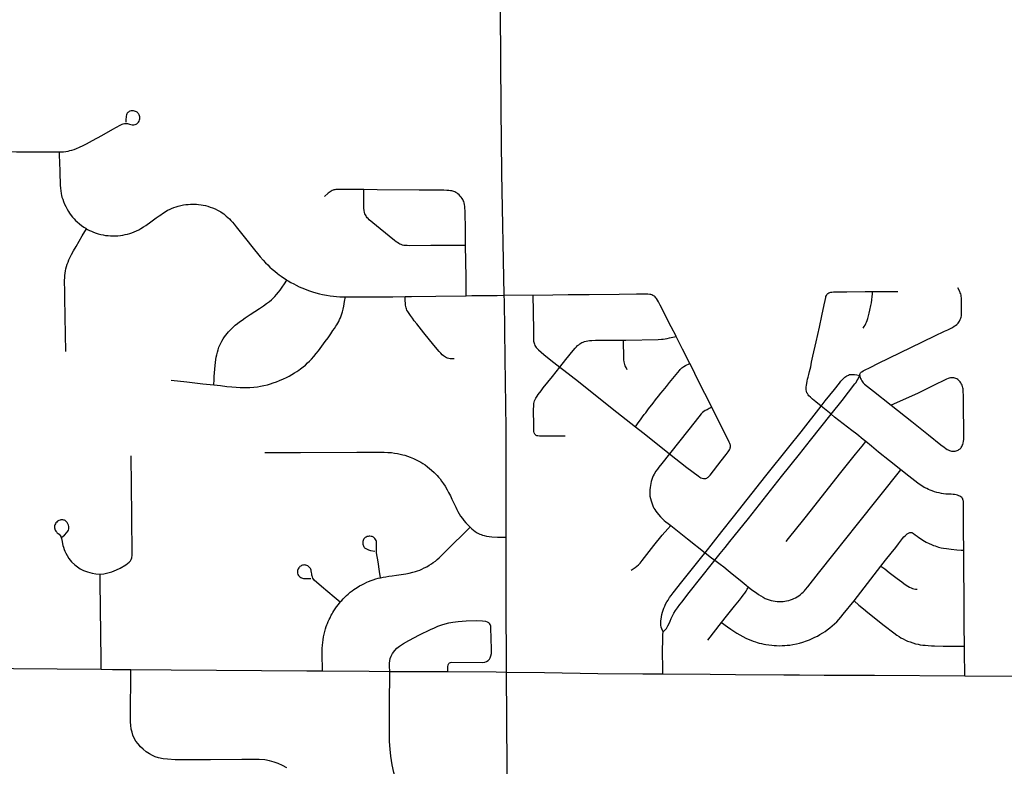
# Model space of a CAD drawing. Header units: feet. Extents: x 2113747 to 2516209, y 960708 to 1356798.
# Tile 56 of 92: x 2283483 to 2288756, y 1189569 to 1193568. Entities that reach past the tile are written whole.
import ezdxf

# ---------------------------------------------------------------- set-up
doc = ezdxf.new("R2010")
doc.units = ezdxf.units.FT
doc.header["$LTSCALE"] = 20
doc.header["$MEASUREMENT"] = 0
doc.layers.add('GM_X_City_Street', color=251, linetype='Continuous')
doc.layers.add('GM_X_State_Route', color=1, linetype='Continuous')

msp = doc.modelspace()

# ---------------------------------------------------------------- linework, layer by layer
at = {"layer": 'GM_X_City_Street', "flags": 128}
for points in [[(2283694.3, 1192860.3), (2283705.9, 1192860.2), (2283716.8, 1192860.6), (2283730.6, 1192862.4), (2283742, 1192864.5), (2283751.4, 1192866.9), (2283761.5, 1192869.3), (2283774.5, 1192873.2), (2283787.1, 1192878), (2283803.6, 1192885), (2283822.7, 1192894), (2283840.5, 1192903.2), (2283872.7, 1192920.7), (2283922.2, 1192947.8), (2283981.4, 1192981.7), (2284021.3, 1193003.4), (2284031.2, 1193008.6), (2284037.7, 1193010.8), (2284044.3, 1193012), (2284049, 1193012.5), (2284054.7, 1193012), (2284059.4, 1193011.6), (2284065.5, 1193009.9), (2284071.2, 1193008.1), (2284078.6, 1193006.1), (2284085.9, 1193004.7), (2284093.4, 1193004.5), (2284100.9, 1193005.8), (2284106.4, 1193007.7), (2284110.3, 1193009.9), (2284114.2, 1193013.2), (2284119.3, 1193018.8), (2284122.4, 1193024.2), (2284125, 1193031.6), (2284126.3, 1193037.6), (2284126.3, 1193042.9), (2284126.1, 1193047.4), (2284124.6, 1193052.4), (2284122.6, 1193057.9), (2284120.3, 1193062.4), (2284117.7, 1193065.9), (2284115.1, 1193068.9), (2284111.1, 1193072.4), (2284107.6, 1193074.4), (2284102.5, 1193076.7), (2284097.4, 1193078.6), (2284092.1, 1193079.3), (2284086, 1193079.8), (2284079.5, 1193079.3), (2284072.9, 1193077.6), (2284068.6, 1193075.4), (2284064.7, 1193072.8), (2284061.6, 1193070.3), (2284059, 1193066.8), (2284056.8, 1193063.3), (2284055.1, 1193059), (2284053.4, 1193052), (2284052.1, 1193044.6), (2284051.6, 1193037.2), (2284050.8, 1193019.9)], [(2283240, 1192854.4), (2283244.3, 1192857.8), (2283249, 1192860.4), (2283254.7, 1192861.7), (2283259.5, 1192862.1), (2283268.6, 1192862.1), (2283281.7, 1192862), (2283465.1, 1192860.6), (2283615.7, 1192860), (2283654.2, 1192860.2), (2283694.3, 1192860.3)], [(2283694.3, 1192860.3), (2283694.7, 1192843.6), (2283696.9, 1192758.1), (2283697.7, 1192729.4), (2283699.4, 1192702.2), (2283700.3, 1192681.2), (2283701.6, 1192665.1), (2283702.9, 1192650.8), (2283704.7, 1192637.3), (2283706.8, 1192626.1), (2283709.3, 1192616.5), (2283712.9, 1192606.1), (2283717.1, 1192594.4), (2283723.3, 1192580), (2283729.4, 1192567.1), (2283737.2, 1192552.6), (2283744.1, 1192541), (2283750.2, 1192530.9), (2283759, 1192518.9), (2283766.3, 1192509.7), (2283774, 1192500.8), (2283782.3, 1192492.3), (2283790.8, 1192484.5), (2283803.6, 1192473.6), (2283814.1, 1192465.6), (2283826.6, 1192456.6), (2283836.2, 1192450.6), (2283840, 1192448.4)], [(2285326.6, 1192657.5), (2285219.1, 1192658.4), (2285201.7, 1192658.4), (2285190.4, 1192658.4), (2285182.6, 1192658.4), (2285175.5, 1192657.8), (2285170.4, 1192657.1), (2285165.9, 1192656), (2285161.3, 1192654.9), (2285156.7, 1192652.7), (2285151.3, 1192649.7), (2285145.2, 1192645.8), (2285134.8, 1192638), (2285114.8, 1192620.6)], [(2285871, 1192359.1), (2285800.3, 1192359.3), (2285684, 1192357.9), (2285570.9, 1192357), (2285558.5, 1192357.6), (2285548.5, 1192358.1), (2285540.7, 1192359.3), (2285533.2, 1192361), (2285525.9, 1192363.2), (2285518.6, 1192366.3), (2285513.8, 1192368.9), (2285506.4, 1192373.7), (2285499.5, 1192378.9), (2285490, 1192386.1), (2285413.4, 1192447.8), (2285354, 1192496.6), (2285348.4, 1192502.3), (2285344.5, 1192506.5), (2285340.6, 1192512.3), (2285337.6, 1192516.7), (2285334.5, 1192522.3), (2285332.1, 1192527.8), (2285329.7, 1192534.9), (2285327.6, 1192545.3), (2285326.3, 1192558.7), (2285326.3, 1192577.4), (2285326.3, 1192637.3), (2285326.6, 1192657.5)], [(2285871, 1192359.1), (2285869.9, 1192436.6), (2285867.8, 1192543.9), (2285867.2, 1192557.9), (2285866.5, 1192568.2), (2285865.3, 1192577.5), (2285863.5, 1192586.4), (2285861.3, 1192593.4), (2285858.7, 1192599.4), (2285856.1, 1192604.7), (2285852, 1192610.6), (2285847.4, 1192616.8), (2285841.7, 1192623.3), (2285836.1, 1192629), (2285829.8, 1192634.7), (2285825.3, 1192638.1), (2285819.2, 1192642.4), (2285813.5, 1192645.5), (2285807.5, 1192648.2), (2285803.1, 1192649.4), (2285798.1, 1192650.9), (2285790.5, 1192652), (2285781.8, 1192652.8), (2285769.7, 1192653.8), (2285753.6, 1192654.7), (2285731.9, 1192655.1), (2285711.1, 1192655.6), (2285621.6, 1192655.2), (2285398, 1192657), (2285326.6, 1192657.5)], [(2283840, 1192448.4), (2283846.5, 1192444.5), (2283856.7, 1192439.3), (2283867, 1192434.5), (2283878.1, 1192429.8), (2283891.7, 1192424.9), (2283903.4, 1192421.4), (2283916.5, 1192418), (2283930.4, 1192414.9), (2283943, 1192412.7), (2283955.8, 1192411.5), (2283969.4, 1192410.5), (2283982.4, 1192410.1), (2283995.5, 1192410.1), (2284009.1, 1192411.1), (2284023.3, 1192412.7), (2284035.6, 1192414.4), (2284048.5, 1192416.6), (2284059.8, 1192419.2), (2284071.9, 1192422.6), (2284084.1, 1192427), (2284095.4, 1192431.3), (2284108.4, 1192437), (2284120.6, 1192443.1), (2284132.3, 1192449.7), (2284145.3, 1192457.8), (2284157.5, 1192465.7), (2284185.3, 1192485.1), (2284214, 1192506.4), (2284229.4, 1192517.6), (2284237.9, 1192523.3), (2284248.3, 1192530.3), (2284261.8, 1192539), (2284274.8, 1192546.8), (2284284.4, 1192551.9), (2284295.2, 1192557.2), (2284308.2, 1192562.4), (2284320, 1192566.3), (2284330.8, 1192569.3), (2284345.2, 1192572.8), (2284359.9, 1192575.8), (2284372.1, 1192577.5), (2284385.5, 1192578.8), (2284397.3, 1192579.7), (2284407.7, 1192580.1), (2284418.6, 1192580.1), (2284429, 1192579.7), (2284439.8, 1192578.8), (2284454.2, 1192577.1), (2284465.4, 1192574.9), (2284478.5, 1192571.9), (2284490.2, 1192568.4), (2284502.4, 1192564.4), (2284515.7, 1192559.8), (2284529.3, 1192554), (2284542.2, 1192548), (2284552.3, 1192542.7), (2284559.7, 1192538.4), (2284567.1, 1192533.6), (2284575.3, 1192527.5), (2284582.6, 1192521.8), (2284589.2, 1192516.2), (2284597.9, 1192508.8), (2284606.9, 1192500.5), (2284614.4, 1192493.2), (2284622.3, 1192484.2), (2284631.3, 1192473.2), (2284643, 1192458), (2284685.5, 1192405.2), (2284740.4, 1192335.9), (2284756.7, 1192316.4), (2284771.5, 1192298.6), (2284786.6, 1192280.5), (2284799.7, 1192266), (2284811.4, 1192254), (2284822.2, 1192243), (2284835.6, 1192231.4), (2284849.2, 1192220.4), (2284863, 1192209.1), (2284872.2, 1192202.1), (2284883.9, 1192193.4), (2284896.1, 1192184.8), (2284909.5, 1192176.1), (2284913.8, 1192173.5)], [(2283729.2, 1191790), (2283726.3, 1191976.3), (2283724.3, 1192080.4), (2283723.7, 1192125.2), (2283723.1, 1192155.9), (2283723.3, 1192172.6), (2283723.7, 1192185.6), (2283724.6, 1192198.6), (2283725.9, 1192210.7), (2283728.1, 1192222.1), (2283730.1, 1192232.9), (2283733.8, 1192246.8), (2283737.1, 1192257.7), (2283741.6, 1192269.8), (2283746.4, 1192281.7), (2283752.9, 1192295.9), (2283760.6, 1192310.8), (2283771.6, 1192329.7), (2283785.1, 1192353.3), (2283818, 1192410.3), (2283840, 1192448.4)], [(2285874.5, 1192089.6), (2285873.3, 1192188.2), (2285871, 1192359.1)], [(2284522.6, 1191612), (2284523.9, 1191640.5), (2284524.6, 1191656.6), (2284529.2, 1191715.6), (2284530.9, 1191732.1), (2284532.9, 1191747.8), (2284535.2, 1191760.4), (2284538, 1191773.2), (2284541.3, 1191787.3), (2284545.2, 1191800.3), (2284550, 1191813.8), (2284554.9, 1191825.4), (2284560, 1191835.5), (2284565.1, 1191845.6), (2284572.6, 1191858.5), (2284580.5, 1191869.8), (2284586.5, 1191878), (2284594.3, 1191887.2), (2284601.7, 1191895.4), (2284610, 1191904.1), (2284620, 1191915.4), (2284627.7, 1191922.7), (2284637.4, 1191931.4), (2284648.7, 1191940.5), (2284660.4, 1191949.2), (2284674.3, 1191959.2), (2284690.8, 1191970.5), (2284717.3, 1191988.3), (2284741.3, 1192004.2), (2284766.8, 1192021.2), (2284788, 1192035.3), (2284804.2, 1192046.9), (2284820, 1192058.7), (2284830.7, 1192067.7), (2284840.1, 1192076.1), (2284849.4, 1192085.5), (2284858.6, 1192095.5), (2284868.5, 1192107.6), (2284877.1, 1192119.1), (2284888, 1192135), (2284900.2, 1192153.6), (2284913.8, 1192173.5)], [(2284913.8, 1192173.5), (2284921.2, 1192169.1), (2284935.3, 1192161), (2284950.3, 1192152.6), (2284964, 1192145.4), (2284979.8, 1192137.8), (2284994.4, 1192131.3), (2285007.6, 1192125.6), (2285020.2, 1192120.4), (2285034.5, 1192115.2), (2285051, 1192110), (2285068, 1192105.2), (2285087.9, 1192100), (2285104.9, 1192096.1), (2285125.3, 1192092.1), (2285145.3, 1192088.7), (2285163.5, 1192086.5), (2285180, 1192084.8), (2285197.8, 1192083.4), (2285216, 1192082.6), (2285226.9, 1192082.7)], [(2287981.9, 1191662.2), (2287982.4, 1191667.4), (2287983.7, 1191672.6), (2287985.9, 1191676.1), (2287988.9, 1191679.1), (2287993.3, 1191682.6), (2287999.6, 1191686.4), (2288006.9, 1191690.2), (2288037.4, 1191705.5), (2288083.3, 1191728.6), (2288255.2, 1191811.3), (2288384.9, 1191874.7), (2288436.2, 1191899), (2288453.1, 1191907.2), (2288468.3, 1191914.5), (2288477.9, 1191919.8), (2288488.1, 1191926.1), (2288494.8, 1191930.6), (2288501.5, 1191935.7), (2288508.4, 1191942.7), (2288512.6, 1191948.4), (2288515.9, 1191953.5), (2288520, 1191961.5), (2288522.9, 1191968.4), (2288524.8, 1191974.5), (2288526.1, 1191981), (2288527, 1191988.4), (2288527.4, 1191997.9), (2288527.8, 1192014.4), (2288527.8, 1192053.1), (2288527.4, 1192066.1), (2288526.6, 1192077.4), (2288525.7, 1192084.8), (2288524.4, 1192092.2), (2288522.8, 1192098.9), (2288520.5, 1192105.2), (2288518.1, 1192111.2), (2288507.5, 1192132.1)], [(2284522.6, 1191612), (2284558.8, 1191607.8), (2284591.8, 1191603.9), (2284618.3, 1191601.3), (2284642.9, 1191599.1), (2284663, 1191597.8), (2284689.9, 1191597.4), (2284714.7, 1191597.8), (2284737.3, 1191599.1), (2284755.7, 1191601.4), (2284772.9, 1191604.3), (2284790.7, 1191608), (2284809.8, 1191612.5), (2284825.3, 1191617), (2284841.1, 1191622.1), (2284858, 1191628.1), (2284874.5, 1191634.6), (2284895.4, 1191643.7), (2284911.4, 1191651.1), (2284926.6, 1191658.9), (2284941, 1191667.2), (2284955.3, 1191675.8), (2284967.4, 1191683.6), (2284978.3, 1191691), (2284987.4, 1191698), (2285000.4, 1191708.4), (2285012.8, 1191718.3), (2285024.8, 1191729.2), (2285034.1, 1191738.1), (2285045.2, 1191750.1), (2285057.8, 1191764), (2285070.4, 1191779.1), (2285083, 1191794.6), (2285100.8, 1191819.1), (2285119.5, 1191844.3), (2285134.3, 1191864.7), (2285148.3, 1191884.9), (2285160.4, 1191902.4), (2285168.6, 1191914.6), (2285175.6, 1191925.6), (2285181.2, 1191934.1), (2285186.4, 1191942.4), (2285191.7, 1191951.9), (2285196.4, 1191961.5), (2285200.8, 1191971), (2285204.7, 1191981), (2285208.6, 1191991.7), (2285212.1, 1192004), (2285215, 1192016.6), (2285218.6, 1192034), (2285223, 1192059.2), (2285226.9, 1192082.7)], [(2285226.9, 1192082.7), (2285298.2, 1192083.1), (2285481.8, 1192084.2), (2285546.7, 1192085)], [(2285546.7, 1192085), (2285581.7, 1192085.4), (2285711.5, 1192086.4), (2285874.5, 1192089.6)], [(2285809.7, 1191752.2), (2285798.4, 1191751.8), (2285788.5, 1191752.2), (2285781.5, 1191753.1), (2285774.6, 1191754.4), (2285768.1, 1191756.6), (2285762.8, 1191759.6), (2285758.1, 1191763.1), (2285752.9, 1191767), (2285746.3, 1191772.6), (2285738.1, 1191781.3), (2285729.9, 1191790.9), (2285701.2, 1191824.1), (2285647.5, 1191890.6), (2285609.2, 1191938.2), (2285596.2, 1191954.7), (2285585.8, 1191968.6), (2285575.8, 1191982.9), (2285568, 1191994.2), (2285560.7, 1192005.1), (2285556.7, 1192012.4), (2285553.8, 1192019.4), (2285551.9, 1192025), (2285550.6, 1192031.6), (2285549.3, 1192039.4), (2285548.9, 1192047.2), (2285548, 1192063.3), (2285546.7, 1192085)], [(2285874.5, 1192089.6), (2285903.9, 1192090.1), (2286040.3, 1192091.3), (2286078.3, 1192091.6)], [(2286231.6, 1192090.7), (2286078.3, 1192091.6)], [(2286998.7, 1191871.3), (2286997.9, 1191873), (2286972.5, 1191922.6), (2286912.4, 1192039.7), (2286903.7, 1192056.8), (2286898.5, 1192066.3), (2286893.6, 1192074.6), (2286890.7, 1192078.4), (2286886.6, 1192082.8), (2286882.4, 1192086.2), (2286877.8, 1192089.3), (2286873.3, 1192091.4), (2286868, 1192093.8), (2286862.9, 1192095.4), (2286857.8, 1192096.5), (2286847.3, 1192097.6), (2286832.9, 1192097.6), (2286786.5, 1192097.1), (2286692.9, 1192096.1), (2286532.3, 1192094.1), (2286420.8, 1192093.6), (2286338.8, 1192092.7), (2286231.6, 1192090.7)], [(2286231.6, 1192090.7), (2286233.3, 1192007.4), (2286235, 1191897.1), (2286235, 1191863.7), (2286235, 1191853.7), (2286235.4, 1191846.3), (2286236.2, 1191839.9), (2286237.6, 1191835), (2286239.2, 1191829.7), (2286241.9, 1191823.7), (2286244.9, 1191818.1), (2286249.8, 1191811.4), (2286255.8, 1191805), (2286261.8, 1191799.2), (2286275.7, 1191786.8), (2286289.2, 1191775.3), (2286328.2, 1191744.9), (2286375.7, 1191707.5)], [(2287775.1, 1191497.8), (2287746.9, 1191520.6), (2287729.4, 1191534.9), (2287717.4, 1191545.8), (2287710, 1191553.6), (2287705.2, 1191559.3), (2287701.8, 1191564.9), (2287699.1, 1191570), (2287696.1, 1191578.6), (2287694.8, 1191585.3), (2287694.4, 1191592.7), (2287694.8, 1191599.7), (2287696.1, 1191610.1), (2287697.9, 1191619.7), (2287700.1, 1191631.4), (2287702.7, 1191641.8), (2287705.3, 1191652.6), (2287709.6, 1191668.3), (2287713.6, 1191683.9), (2287719.7, 1191709.1), (2287724.4, 1191733), (2287730.9, 1191765.9), (2287748.3, 1191842.6), (2287765.8, 1191921), (2287779.3, 1191981.8), (2287791.9, 1192040.4), (2287796.2, 1192063.4), (2287799.7, 1192080.1), (2287801, 1192086), (2287803.4, 1192091.4), (2287804.9, 1192095.1), (2287807.5, 1192098.3), (2287811.5, 1192101.6), (2287816.2, 1192104.7), (2287821, 1192106.4), (2287827.8, 1192108.3), (2287833.2, 1192109), (2287840.8, 1192110), (2287854.4, 1192110.3), (2287912.7, 1192110.3), (2288011.3, 1192111.4), (2288050, 1192111.7)], [(2288000.1, 1191915.2), (2288006.2, 1191924.8), (2288010.5, 1191932.1), (2288014.4, 1191939.9), (2288018.3, 1191948.2), (2288021.4, 1191956.4), (2288024.4, 1191966.9), (2288028.8, 1191981.6), (2288032.7, 1191996.8), (2288036.6, 1192012), (2288041.8, 1192037.2), (2288044.4, 1192050.7), (2288047, 1192066.7), (2288049.2, 1192085), (2288050.3, 1192098.5), (2288050, 1192111.7)], [(2288050, 1192111.7), (2288185.2, 1192112.9)], [(2286716.9, 1191852.1), (2286728.9, 1191852.2), (2286902.4, 1191855.3), (2286919.6, 1191856.2), (2286929.4, 1191857), (2286939.5, 1191858.4), (2286950.2, 1191860.4), (2286963.6, 1191863.5), (2286998.7, 1191871.3)], [(2287071.6, 1191726.8), (2287033.3, 1191802.7), (2286998.7, 1191871.3)], [(2286375.7, 1191707.5), (2286407.7, 1191747.5), (2286447.7, 1191796.9), (2286457.7, 1191808.6), (2286464.7, 1191816), (2286470.7, 1191822.1), (2286476.8, 1191827.2), (2286482.5, 1191831.1), (2286488.1, 1191835.1), (2286493.6, 1191838.3), (2286499.9, 1191841.1), (2286508, 1191844), (2286517.2, 1191846.3), (2286526.5, 1191848.2), (2286535, 1191849.4), (2286547.6, 1191850.2), (2286565.9, 1191850.6), (2286597.7, 1191851.2), (2286716.9, 1191852.1)], [(2286736.7, 1191693.1), (2286730.2, 1191705.7), (2286726.3, 1191713.5), (2286723.7, 1191720.5), (2286721.9, 1191727.4), (2286720.2, 1191736.2), (2286718.9, 1191746.5), (2286718, 1191759), (2286717.6, 1191776.5), (2286717.2, 1191828.2), (2286716.9, 1191852.1)], [(2286780.1, 1191387.4), (2286794.9, 1191407.9), (2286807.2, 1191424.9), (2286819.3, 1191441.6), (2286827.5, 1191452.6), (2286835.7, 1191463), (2286851.4, 1191483.4), (2286875.5, 1191514.4), (2286888.3, 1191531.2), (2286903.6, 1191550.9), (2286917, 1191567.2), (2286928.7, 1191582), (2286946.1, 1191603.7), (2286963.3, 1191625.2), (2287015.8, 1191688.5), (2287020, 1191693.5), (2287023.9, 1191697.9), (2287029.1, 1191703.1), (2287034.3, 1191707), (2287039.1, 1191710.1), (2287049.1, 1191715.7), (2287071.6, 1191726.8)], [(2287189.4, 1191491.9), (2287114.8, 1191638.2), (2287082.1, 1191706.1), (2287071.6, 1191726.8)], [(2286404.5, 1191337.9), (2286323.5, 1191337.6), (2286280.3, 1191337.1), (2286266.4, 1191337.5), (2286258.6, 1191338.4), (2286252.5, 1191339.7), (2286248.2, 1191341.5), (2286245.1, 1191343.6), (2286242.1, 1191347.1), (2286239.5, 1191351), (2286237.8, 1191355.8), (2286236.9, 1191361.8), (2286236, 1191372.7), (2286236, 1191389.6), (2286235.2, 1191484.3), (2286235.7, 1191495.6), (2286236.1, 1191503.4), (2286236.9, 1191511.9), (2286238.8, 1191519.3), (2286240.7, 1191526.9), (2286243.9, 1191534.2), (2286247.2, 1191541), (2286253.5, 1191551.2), (2286259.5, 1191559.9), (2286275.2, 1191580.7), (2286287, 1191596.3), (2286336.5, 1191657.5), (2286375.7, 1191707.5)], [(2286375.7, 1191707.5), (2286397.7, 1191690.1), (2286475.2, 1191629.3), (2286539.2, 1191578.2), (2286680.5, 1191466), (2286780.1, 1191387.4)], [(2287775.1, 1191497.8), (2287797, 1191525.9), (2287845.9, 1191587.9), (2287872.9, 1191620.8), (2287881.4, 1191630.9), (2287890.3, 1191640.8), (2287896.8, 1191647.8), (2287902.1, 1191652.7), (2287906.6, 1191656.3), (2287913.3, 1191660.7), (2287921.1, 1191664.8), (2287927.2, 1191666.8), (2287933.3, 1191667.8), (2287939.8, 1191668.3), (2287945.9, 1191668.3), (2287953.3, 1191667.4), (2287966.7, 1191665.2), (2287981.9, 1191662.2)], [(2287828.8, 1191454.3), (2287887.5, 1191528.9), (2287956.1, 1191616.9), (2287962, 1191625.3), (2287967.2, 1191633.1), (2287971.5, 1191640.5), (2287975.9, 1191649.2), (2287981.9, 1191662.2)], [(2287981.9, 1191662.2), (2287982.8, 1191656.1), (2287984.1, 1191651.3), (2287986.3, 1191646.1), (2287989.3, 1191640), (2287993.2, 1191633.1), (2287997.1, 1191627.4), (2288000.6, 1191623.1), (2288004.4, 1191619), (2288008, 1191616.2), (2288054.9, 1191578.9), (2288150.7, 1191502.4), (2288260.1, 1191415), (2288350.4, 1191343.8), (2288416.8, 1191290.3), (2288433.3, 1191277.9), (2288442.9, 1191271), (2288449.8, 1191266.6), (2288456.3, 1191263.2), (2288462.8, 1191260.6), (2288468.1, 1191258.9), (2288474.1, 1191257.5), (2288480, 1191256.6), (2288486.7, 1191256.2), (2288492.8, 1191257.1), (2288497.7, 1191258.3), (2288504.1, 1191260.5), (2288508.9, 1191262.7), (2288512.3, 1191264.9), (2288516.4, 1191267.6), (2288519.2, 1191270.1), (2288522.9, 1191273.7), (2288525.3, 1191277), (2288527.9, 1191281), (2288531, 1191286.6), (2288534, 1191292.7), (2288536.2, 1191299.6), (2288538.2, 1191310.2), (2288539.3, 1191319.6), (2288539.7, 1191329.6), (2288539.3, 1191355.6), (2288537.8, 1191502.8), (2288537.2, 1191544.1), (2288536.9, 1191560.6), (2288536.3, 1191570.6), (2288535.9, 1191581), (2288535, 1191590.7), (2288534.2, 1191596.2), (2288532.5, 1191602.9), (2288529.8, 1191610.5), (2288527.2, 1191616.6), (2288524.2, 1191622.3), (2288520.6, 1191627.7), (2288516.8, 1191632.3), (2288512.5, 1191636.2), (2288507.3, 1191640.5), (2288501.2, 1191644), (2288496, 1191646.2), (2288491.1, 1191647.9), (2288485.1, 1191649.2), (2288479, 1191650.1), (2288473.4, 1191649.9), (2288467.3, 1191649.2), (2288461.4, 1191647.9), (2288454.7, 1191645.7), (2288446.6, 1191642.8), (2288435.6, 1191637.5), (2288384.8, 1191612.6), (2288340.7, 1191591.3), (2288290.6, 1191566.3), (2288150.7, 1191502.4)], [(2284293.5, 1191637.9), (2284377.7, 1191627.9), (2284463.8, 1191618.2), (2284522.6, 1191612)], [(2287154.1, 1190712.7), (2287242.7, 1190826), (2287305.8, 1190905.9), (2287479.6, 1191124.1), (2287602.2, 1191278.1), (2287667.8, 1191360.2), (2287775.1, 1191497.8)], [(2287828.8, 1191454.3), (2287775.1, 1191497.8)], [(2287189.4, 1191491.9), (2287176.2, 1191485.1), (2287164, 1191479), (2287154.5, 1191473.8), (2287146.6, 1191468.6), (2287140.6, 1191463.4), (2287133.2, 1191456), (2287120.1, 1191440), (2287066.9, 1191373.3), (2286963.9, 1191242.7)], [(2287289.6, 1191280.1), (2287289.6, 1191284.5), (2287289.1, 1191288.6), (2287287.7, 1191293.1), (2287285.6, 1191298.2), (2287282.5, 1191305.3), (2287278.6, 1191313.5), (2287272.1, 1191326.6), (2287263.9, 1191342.4), (2287202.7, 1191465.9), (2287189.4, 1191491.9)], [(2287206.4, 1190672.4), (2287235, 1190708.4), (2287261.1, 1190741), (2287286.3, 1190772.3), (2287310.1, 1190802.2), (2287385.9, 1190897), (2287563.3, 1191120.4), (2287659.7, 1191240.8), (2287718.7, 1191315.4), (2287828.7, 1191454.2), (2287828.8, 1191454.3)], [(2288014.5, 1191307.8), (2287999.6, 1191319.9), (2287965.8, 1191347.3), (2287940.1, 1191366.8), (2287916.2, 1191385), (2287846.6, 1191439.8), (2287828.8, 1191454.3)], [(2286780.1, 1191387.4), (2286819.7, 1191356.2), (2286907.6, 1191287.6), (2286963.9, 1191242.7)], [(2287587.6, 1190772.3), (2287600.5, 1190788.7), (2287683.1, 1190890.6), (2287723.2, 1190942.5), (2287873.4, 1191133.1), (2287959, 1191241.1), (2287995.1, 1191284.5), (2288014.5, 1191307.8)], [(2288202.7, 1191156.7), (2288141.1, 1191205.6), (2288082.9, 1191251.9), (2288044.7, 1191283.4), (2288014.5, 1191307.8)], [(2284795.8, 1191249.8), (2284987.3, 1191250.1), (2285287.8, 1191250.9), (2285364.7, 1191251.3), (2285435.5, 1191251.1), (2285455, 1191250.3), (2285474.1, 1191249), (2285490.6, 1191246.9), (2285507.1, 1191244.2), (2285521, 1191241.3), (2285534, 1191238.1), (2285546.2, 1191234.7), (2285560.1, 1191230.3), (2285574.9, 1191225.2), (2285592.2, 1191217.7), (2285605.7, 1191211.2), (2285616.5, 1191205.6), (2285631.5, 1191197.3), (2285642.1, 1191190.8), (2285653.9, 1191183), (2285666.9, 1191172.9), (2285677.3, 1191164.3), (2285688.6, 1191154.7), (2285702.1, 1191142.7), (2285711.6, 1191133.8), (2285718.8, 1191126.6), (2285726.3, 1191117.8), (2285734.1, 1191108.2), (2285742.4, 1191096.9), (2285752.9, 1191081.6), (2285761.1, 1191068.7), (2285771.8, 1191050.6), (2285780.2, 1191035.7), (2285789.3, 1191017.4), (2285797.5, 1191000.1), (2285802.7, 1190988.8), (2285809.8, 1190974), (2285817.9, 1190956.6), (2285823.4, 1190944.5), (2285829.4, 1190933), (2285837, 1190920.6), (2285843.9, 1190909.3), (2285854, 1190895.5), (2285862.2, 1190885), (2285872.6, 1190873.1), (2285883.4, 1190861.9), (2285895.1, 1190849.8)], [(2286963.9, 1191242.7), (2286921.6, 1191190.8), (2286905.4, 1191170.5), (2286898.5, 1191161.2), (2286890.2, 1191149.5), (2286881.6, 1191134.3), (2286876.4, 1191124.4), (2286872.5, 1191115.6), (2286869, 1191105.2), (2286865.5, 1191094.2), (2286862.9, 1191084.4), (2286860.5, 1191072.3), (2286859, 1191062.7), (2286857.5, 1191050), (2286857.2, 1191039.7), (2286857.2, 1191029.7), (2286858.5, 1191016.6), (2286861.1, 1191003.2), (2286864.6, 1190990.2), (2286868.1, 1190979.3), (2286872, 1190969.3), (2286876.3, 1190959.3), (2286880, 1190951.8), (2286885, 1190943.7), (2286890.2, 1190935.5), (2286896.7, 1190926.8), (2286904.2, 1190917.9), (2286914.9, 1190905.9), (2286926.2, 1190894.1), (2286934.9, 1190886.3), (2286943, 1190879.2), (2286956.2, 1190868.9), (2286969.6, 1190858.3)], [(2286963.9, 1191242.7), (2287056.4, 1191168.8), (2287115.7, 1191124.2), (2287125.3, 1191117.6), (2287131.4, 1191114.2), (2287138.3, 1191111.6), (2287144.8, 1191110.2), (2287149.6, 1191109.8), (2287154, 1191110.4), (2287158.4, 1191111.3)], [(2287158.4, 1191111.3), (2287162.7, 1191112.6), (2287167, 1191115.2), (2287169.6, 1191117.4), (2287172.2, 1191120.1), (2287180.1, 1191129.1), (2287240, 1191205.5), (2287266.1, 1191238.9), (2287277, 1191254.1), (2287283.5, 1191263.7), (2287287.4, 1191271), (2287288.7, 1191275.4), (2287289.6, 1191280.1)], [(2283912.9, 1190598.4), (2283933.5, 1190599.8), (2283955.4, 1190604.5), (2283976.8, 1190611.4), (2284000.6, 1190621.3), (2284020.9, 1190630.7), (2284050.8, 1190648.8), (2284068.4, 1190661.6), (2284076.2, 1190670.3), (2284080, 1190675.8), (2284084, 1190685.5), (2284085.8, 1190700.7), (2284083, 1190910.2), (2284079.4, 1191231.5)], [(2287386.8, 1190529.1), (2287402.9, 1190516.6), (2287415.5, 1190507), (2287428.5, 1190497.5), (2287439.8, 1190489.6), (2287452, 1190481.6), (2287464.1, 1190474.4), (2287475.8, 1190468.4), (2287486.2, 1190463.6), (2287496.6, 1190460.1), (2287507.4, 1190457.2), (2287518.8, 1190454.9), (2287529.5, 1190453), (2287540.5, 1190451.8), (2287552.2, 1190451.4), (2287562.2, 1190451.4), (2287571, 1190451.9), (2287580, 1190453.1), (2287589.8, 1190454.8), (2287601.3, 1190457.4), (2287611.7, 1190460.4), (2287621.7, 1190463.9), (2287629.4, 1190467.1), (2287638.2, 1190471.3), (2287646.2, 1190476.2), (2287655.2, 1190482.2), (2287664.7, 1190489), (2287672.1, 1190495.6), (2287679.1, 1190501.6), (2287685.5, 1190508.6), (2287691.9, 1190515.9), (2287703.8, 1190530.8), (2287761.4, 1190602.9), (2287845.5, 1190708.2), (2287970, 1190865.2), (2288202.7, 1191156.7)], [(2288539.1, 1190726.1), (2288538.3, 1190828.1), (2288536.9, 1190981.9), (2288537, 1190988.3), (2288536.6, 1190993.1), (2288534.9, 1190998.7), (2288533.3, 1191002.8), (2288531.4, 1191005.2), (2288528.7, 1191008.2), (2288522.9, 1191012.7), (2288518.8, 1191015.2), (2288513, 1191017.9), (2288505.8, 1191020.4), (2288498.2, 1191022.5), (2288490.1, 1191024.4), (2288483, 1191025.1), (2288471.5, 1191025.7), (2288456.3, 1191026.5), (2288442.8, 1191027.4), (2288430.6, 1191028.9), (2288419.8, 1191030.5), (2288408.2, 1191033), (2288395.1, 1191036.1), (2288383, 1191039.7), (2288369.9, 1191044.4), (2288358.5, 1191048.7), (2288349.9, 1191052.2), (2288340.6, 1191056.4), (2288327.7, 1191063.1), (2288315.2, 1191070.5), (2288305.2, 1191077.4), (2288293.9, 1191085.3), (2288244.7, 1191123.3), (2288202.7, 1191156.7)], [(2283708, 1190795.4), (2283722.8, 1190807.6), (2283735.6, 1190821.2), (2283740.6, 1190828.7), (2283743.6, 1190833.8), (2283745.8, 1190841), (2283746.5, 1190848), (2283745.8, 1190853.4), (2283744.5, 1190859.7), (2283742.8, 1190864.9), (2283739.5, 1190871), (2283736.5, 1190875.3), (2283733.4, 1190879), (2283730.6, 1190881.8), (2283726.5, 1190884.7), (2283723.2, 1190886.6), (2283719.1, 1190887.9), (2283714.6, 1190889), (2283709.8, 1190889.4), (2283703.9, 1190889), (2283699.1, 1190888.1), (2283693.1, 1190885.5), (2283685.9, 1190881.2), (2283681.3, 1190877.3), (2283677, 1190872.7), (2283673.7, 1190867.3), (2283671.8, 1190863), (2283670, 1190857.6), (2283669.4, 1190850.8), (2283669.8, 1190845.8), (2283670.4, 1190841.7), (2283671.7, 1190837.3), (2283673.4, 1190833.4), (2283676.3, 1190828.9), (2283680.8, 1190823.2), (2283684.3, 1190819.6), (2283694.6, 1190811.5), (2283699.7, 1190806), (2283703.6, 1190799.7), (2283707.1, 1190788.9), (2283710, 1190772.6), (2283711.9, 1190761.2), (2283714.1, 1190751.7), (2283716.7, 1190742.1), (2283721, 1190730.8), (2283724.7, 1190720.7), (2283729.7, 1190710), (2283736.4, 1190697.7), (2283746.8, 1190681.8), (2283761, 1190664.5), (2283777.4, 1190648.4), (2283792.2, 1190636.5), (2283806.1, 1190627), (2283825, 1190618), (2283845.8, 1190609.9), (2283871, 1190603), (2283890.7, 1190600), (2283912.9, 1190598.4)], [(2285415.6, 1190578.8), (2285428.9, 1190581.4), (2285443.6, 1190584.2), (2285459.2, 1190586.8), (2285478.3, 1190589.9), (2285500.9, 1190593.3), (2285525.7, 1190596.8), (2285550.9, 1190600.7), (2285569.1, 1190604.1), (2285588.5, 1190608.4), (2285602.1, 1190612), (2285613.2, 1190615.6), (2285626, 1190620.2), (2285637.3, 1190625.1), (2285649.9, 1190631.1), (2285663.4, 1190638.1), (2285675.9, 1190645.4), (2285688.3, 1190653.1), (2285698.1, 1190660.1), (2285709.2, 1190668.3), (2285718.5, 1190676.2), (2285728.6, 1190685.2), (2285738.1, 1190694.4), (2285755, 1190711.3), (2285776.7, 1190733.5), (2285811.5, 1190767.3), (2285848.1, 1190802.4), (2285870.2, 1190824.6), (2285895.1, 1190849.8)], [(2285895.1, 1190849.8), (2285904.7, 1190841.1), (2285913.4, 1190833.2), (2285922.9, 1190825.9), (2285932.5, 1190820), (2285939.9, 1190815.9), (2285946.6, 1190813), (2285954.2, 1190809.8), (2285961.4, 1190807.3), (2285971.1, 1190804.6), (2285983, 1190802), (2285996.3, 1190800.2), (2286011.6, 1190798.7), (2286041, 1190797.1), (2286088, 1190795.7)], [(2286757.9, 1190619.7), (2286768.7, 1190626.7), (2286779.7, 1190633.8), (2286788.7, 1190640.6), (2286797.4, 1190648.3), (2286805.6, 1190657), (2286816.8, 1190670.4), (2286879.3, 1190750.8), (2286924.4, 1190807.1), (2286954.7, 1190841.5), (2286969.6, 1190858.3)], [(2286969.6, 1190858.3), (2287059.5, 1190787.7), (2287154.1, 1190712.7)], [(2288095.5, 1190640.5), (2288120.5, 1190672.6), (2288150.7, 1190711), (2288174.4, 1190740.8), (2288190.2, 1190760.9), (2288200.5, 1190774.2), (2288211.5, 1190788.5), (2288218.7, 1190797.2), (2288224.8, 1190804.1), (2288230, 1190809.4), (2288235.3, 1190813.6), (2288239.1, 1190816.3), (2288243, 1190818.4), (2288247, 1190820.2), (2288250.9, 1190821.5), (2288255.9, 1190822), (2288260.5, 1190821), (2288265.2, 1190818.9), (2288270.5, 1190815.8), (2288279.1, 1190808.9), (2288289.2, 1190801.1), (2288298.2, 1190794.6), (2288306.9, 1190788.5), (2288319.7, 1190780.4), (2288338.6, 1190769.8), (2288354.2, 1190762), (2288367, 1190756.1), (2288376.3, 1190752.4), (2288385.6, 1190749.1), (2288394.6, 1190745.9), (2288404.5, 1190742.8), (2288417.5, 1190739.8), (2288430.6, 1190737.2), (2288445.8, 1190735), (2288471.4, 1190732), (2288501.6, 1190728.8), (2288524.4, 1190727.1), (2288539.1, 1190726.1)], [(2285415.6, 1190578.8), (2285410.3, 1190612.7), (2285402.1, 1190664.6), (2285394.5, 1190713.2), (2285393.8, 1190721.7), (2285393.5, 1190729.5), (2285393.8, 1190740.4), (2285394.5, 1190752.6), (2285394.6, 1190758.6), (2285394.6, 1190765.6), (2285394, 1190772.2), (2285392, 1190778.4), (2285388.9, 1190784), (2285385.5, 1190788.6), (2285381.6, 1190792.1), (2285376.8, 1190795.6), (2285373.8, 1190797.3), (2285369.9, 1190799), (2285364.3, 1190800.3), (2285358.5, 1190800.8), (2285353.8, 1190800.8), (2285348.6, 1190800.3), (2285343.4, 1190799), (2285337.8, 1190796.4), (2285333.5, 1190793.9), (2285329.5, 1190790.4), (2285326.5, 1190787.1), (2285323.8, 1190783), (2285321.8, 1190778.4), (2285320.4, 1190773.4), (2285319.9, 1190768.6), (2285319.9, 1190764.3), (2285320.3, 1190759), (2285321.7, 1190753.9), (2285323.3, 1190749.7), (2285326, 1190745.2), (2285328.6, 1190741.4), (2285332.1, 1190737.8), (2285335.8, 1190734.7), (2285342.9, 1190731.3), (2285350.7, 1190728.7), (2285362.5, 1190725.6), (2285384.2, 1190720.4)], [(2286929.5, 1190289.6), (2286922.6, 1190305), (2286919.1, 1190314.5), (2286916.9, 1190324.1), (2286916, 1190332.5), (2286916.1, 1190339.3), (2286917, 1190348.4), (2286918.3, 1190357.5), (2286920, 1190368.8), (2286922.6, 1190381.8), (2286925.7, 1190394), (2286929.2, 1190406.1), (2286932.8, 1190415.8), (2286937.4, 1190426.6), (2286942.1, 1190436.8), (2286949.2, 1190449.1), (2286955, 1190459.6), (2286963.9, 1190472.6), (2286971.8, 1190483.9), (2286983.1, 1190498.6), (2287028.3, 1190556.3), (2287143.7, 1190699.3), (2287154.1, 1190712.7)], [(2287154.1, 1190712.7), (2287187.9, 1190686.4), (2287206.4, 1190672.4)], [(2288542.9, 1190212.3), (2288541.9, 1190325.3), (2288541.6, 1190463.3), (2288539.7, 1190640.6), (2288539.1, 1190726.1)], [(2286929.5, 1190289.6), (2286938.7, 1190298.2), (2286946.1, 1190306.9), (2286950.4, 1190313.4), (2286954.3, 1190321.1), (2286960.4, 1190334.2), (2286966.1, 1190346.8), (2286972.6, 1190361.2), (2286979.1, 1190374.7), (2286986.9, 1190388.5), (2286996, 1190402.7), (2287005.6, 1190417.2), (2287018.6, 1190434.9), (2287030.4, 1190450.2), (2287050.8, 1190477.1), (2287068.9, 1190499.7), (2287193.5, 1190656.1), (2287206.4, 1190672.4)], [(2287206.4, 1190672.4), (2287234, 1190651.7), (2287253.5, 1190636.9), (2287276.5, 1190618.3), (2287298.2, 1190600.4), (2287340.8, 1190566.1), (2287373.3, 1190539.6), (2287386.8, 1190529.1)], [(2285198.8, 1190448.1), (2285167.4, 1190474.8), (2285100, 1190532), (2285060.6, 1190566.5), (2285055.9, 1190571.7), (2285053.3, 1190576.5), (2285050.2, 1190582.9), (2285049, 1190587.8), (2285048, 1190592.4), (2285046.8, 1190600.4), (2285045.9, 1190607.3), (2285044.7, 1190615.2), (2285043.3, 1190619.5), (2285041.5, 1190624.5), (2285039.4, 1190628.6), (2285036.3, 1190632.7), (2285032.9, 1190636.4), (2285029.5, 1190639), (2285025.1, 1190642.1), (2285020.7, 1190644.3), (2285016, 1190646), (2285011.2, 1190646.9), (2285006.4, 1190647.3), (2285001.4, 1190646.7), (2284996.9, 1190645.6), (2284992.1, 1190643.8), (2284988.2, 1190641.7), (2284983.8, 1190638.4), (2284980.8, 1190635.6), (2284977.3, 1190631.1), (2284974.7, 1190627.3), (2284972.7, 1190622.5), (2284971.3, 1190617.8), (2284970.8, 1190612.8), (2284970.8, 1190607.8), (2284971.4, 1190603), (2284973.1, 1190596.8), (2284975.6, 1190591.7), (2284978.3, 1190588.5), (2284982.8, 1190583.7), (2284988.2, 1190580), (2284992.9, 1190577.8), (2284997.4, 1190576.5), (2285003.4, 1190575.2), (2285013.3, 1190574.3), (2285042, 1190575.6)], [(2287951.5, 1190454.7), (2288095.5, 1190640.5)], [(2288095.5, 1190640.5), (2288115.9, 1190626.1), (2288140.2, 1190607.8), (2288161.5, 1190591.7), (2288182.8, 1190575.2), (2288207.1, 1190556.1), (2288218.4, 1190547.4), (2288230.5, 1190538.7), (2288239, 1190533), (2288248.3, 1190528.3), (2288256.5, 1190524.8), (2288264.4, 1190521.8), (2288271.8, 1190519.6), (2288280.4, 1190517.9), (2288290.4, 1190517)], [(2283919.8, 1190088.7), (2283919.1, 1190137.6), (2283913.4, 1190556.4), (2283912.9, 1190598.4)], [(2285198.8, 1190448.1), (2285201.7, 1190451.5), (2285207.3, 1190457.5), (2285216, 1190466.6), (2285223.8, 1190474.5), (2285233.4, 1190483.7), (2285242.5, 1190491.8), (2285253.4, 1190501.3), (2285264.2, 1190509.6), (2285272.9, 1190515.7), (2285280.7, 1190520.9), (2285289.4, 1190526.6), (2285302.9, 1190534.8), (2285315, 1190541.7), (2285328.9, 1190548.7), (2285342, 1190554.7), (2285351.5, 1190558.7), (2285364.6, 1190563.9), (2285376.3, 1190568.2), (2285389.8, 1190572.6), (2285402.4, 1190575.8), (2285415.6, 1190578.8)], [(2287241.8, 1190338.7), (2287268.2, 1190372.5), (2287311.6, 1190426.8), (2287328.4, 1190447.6), (2287337.6, 1190458.9), (2287349, 1190473.6), (2287358.1, 1190485.8), (2287365.9, 1190497.1), (2287372.9, 1190507.5), (2287379.4, 1190517.5), (2287386.8, 1190529.1)], [(2285105, 1190080.4), (2285104.6, 1190093.3), (2285102.9, 1190160.1), (2285103.1, 1190181.6), (2285103.4, 1190200.1), (2285104.4, 1190218), (2285105.6, 1190232.6), (2285107.3, 1190247), (2285109.9, 1190262.2), (2285113, 1190276.5), (2285116.9, 1190291.7), (2285121.2, 1190306), (2285124.7, 1190316.9), (2285128.2, 1190326.4), (2285131.2, 1190334.2), (2285135.6, 1190345.1), (2285140, 1190355.1), (2285144.7, 1190364.5), (2285151.7, 1190377.7), (2285155.6, 1190385.1), (2285159.5, 1190392), (2285165.6, 1190402), (2285172.7, 1190412.3), (2285179.9, 1190422.8), (2285189.6, 1190436.2), (2285198.8, 1190448.1)], [(2287241.8, 1190338.7), (2287274.4, 1190316.1), (2287291.4, 1190304.3), (2287308.3, 1190292.6), (2287323.5, 1190282.6), (2287340.4, 1190272.6), (2287356, 1190263.9), (2287371.1, 1190255.9), (2287385.1, 1190249.6), (2287398.4, 1190243.7), (2287410.3, 1190239.5), (2287423.5, 1190235.1), (2287432.9, 1190232.2), (2287443.3, 1190229.1), (2287455.5, 1190226.2), (2287467.6, 1190223.5), (2287478.5, 1190221.3), (2287494.6, 1190219), (2287510.6, 1190217.4), (2287524.4, 1190216.2), (2287536.7, 1190215.2), (2287551.9, 1190214.7), (2287567.1, 1190215.2), (2287580.5, 1190216), (2287594, 1190216.9), (2287608.3, 1190218.6), (2287623.7, 1190221.3), (2287642.6, 1190225.1), (2287658.7, 1190229), (2287677.8, 1190234.7), (2287697.2, 1190241.3), (2287713, 1190247.2), (2287728, 1190253.6), (2287742.1, 1190260.3), (2287754.9, 1190266.6), (2287769, 1190274.6), (2287783.7, 1190283.2), (2287795.9, 1190291.1), (2287807.2, 1190299.3), (2287821.1, 1190310.2), (2287834.2, 1190320.9), (2287846.3, 1190331.8), (2287858.5, 1190343.5), (2287869.4, 1190354.9), (2287881, 1190367.9), (2287893.7, 1190383.1), (2287951.5, 1190454.7)], [(2287951.5, 1190454.7), (2287977.8, 1190432.8), (2288002.9, 1190412.1), (2288025.8, 1190393), (2288112.7, 1190323), (2288164.4, 1190283.9), (2288181.3, 1190271.3), (2288193, 1190263.5), (2288202.9, 1190257.4), (2288213.8, 1190251.3), (2288226.3, 1190245.4), (2288238.1, 1190240), (2288251.6, 1190234.8), (2288265.9, 1190230), (2288281.2, 1190225.7), (2288294.2, 1190222.6), (2288305.5, 1190220.4), (2288319.8, 1190218.3), (2288332.8, 1190216.9), (2288349.3, 1190215.6), (2288366.3, 1190214.7), (2288382.8, 1190213.9), (2288428.7, 1190213.2), (2288507.5, 1190212.5), (2288542.9, 1190212.3)], [(2285464.3, 1190077.5), (2285464.2, 1190104.4), (2285464.1, 1190120.9), (2285465, 1190134), (2285467.6, 1190146.9), (2285471.9, 1190159.3), (2285479.8, 1190173.9), (2285491.5, 1190189.5), (2285502.7, 1190201.4), (2285517.6, 1190213), (2285537.6, 1190226), (2285567.6, 1190242.5), (2285623.6, 1190272.4), (2285683.1, 1190302.3), (2285704, 1190311.3), (2285722.7, 1190319.2), (2285743.5, 1190326.1), (2285762.2, 1190331.8), (2285781.3, 1190336.6), (2285803.4, 1190340.9), (2285830.8, 1190344.8), (2285874.7, 1190348.7), (2285932, 1190349.6), (2285961.1, 1190348.2), (2285977.4, 1190346), (2285986.7, 1190343.1), (2285993.6, 1190339.1)], [(2285775, 1190076.5), (2285776, 1190101.7), (2285777.3, 1190112.5), (2285780.7, 1190119.9), (2285785.5, 1190123.4), (2285790.6, 1190125.5), (2285797, 1190126.6), (2285961, 1190124.7), (2285974, 1190126.7), (2285983.2, 1190130), (2285991.5, 1190135.3), (2285998.3, 1190142.2), (2286003.4, 1190150.5), (2286006.7, 1190159.8), (2286008.8, 1190172.7), (2286009.4, 1190195.7), (2286006.9, 1190310.6), (2286005.8, 1190320), (2286002.7, 1190327.8), (2285998.4, 1190333.9), (2285993.6, 1190339.1)], [(2287168.2, 1190244), (2287241.8, 1190338.7)], [(2286927.2, 1190064.6), (2286926.7, 1190100.5), (2286926, 1190175.4), (2286926, 1190201), (2286926.6, 1190231.9), (2286927.3, 1190257.1), (2286928.2, 1190273.1), (2286929.5, 1190289.6)], [(2288544.6, 1190053.3), (2288544.4, 1190071.6), (2288543.3, 1190167.8), (2288542.9, 1190212.3)], [(2283212.5, 1190094.5), (2283919.8, 1190088.7)], [(2283919.8, 1190088.7), (2283979.4, 1190088.2), (2284078, 1190087.5)], [(2284914.2, 1189561.6), (2284890.5, 1189573.9), (2284867.5, 1189584.4), (2284844.9, 1189591.7), (2284821.4, 1189598.3), (2284795.8, 1189603.1), (2284766.1, 1189605.1), (2284672.9, 1189605.1), (2284505.5, 1189603.9), (2284315, 1189604.1), (2284274, 1189606.4), (2284250.3, 1189609.4), (2284226.4, 1189614.6), (2284208.6, 1189620.3), (2284193.5, 1189626.5), (2284178.6, 1189635.1), (2284160.7, 1189646.5), (2284143.5, 1189660.3), (2284129.1, 1189673.7), (2284116.6, 1189688.5), (2284105.2, 1189703.7), (2284097.4, 1189716.7), (2284089.5, 1189735), (2284084.3, 1189751.4), (2284080.3, 1189768.7), (2284077.6, 1189789.7), (2284076.5, 1189806.1), (2284075.5, 1189843.1), (2284077.9, 1190072), (2284078, 1190087.5)], [(2284078, 1190087.5), (2284294.6, 1190086), (2285019.9, 1190080.9), (2285105, 1190080.4)], [(2285105, 1190080.4), (2285354.5, 1190078.9), (2285464.3, 1190077.5)], [(2285559.5, 1188751.3), (2285559, 1188792.5), (2285556.4, 1189132.9), (2285555.7, 1189171.7), (2285554, 1189206), (2285551.8, 1189232.9), (2285546.9, 1189269.2), (2285540.6, 1189312.3), (2285534.5, 1189347.9), (2285527.2, 1189382.2), (2285518.7, 1189415.3), (2285485.7, 1189535.6), (2285477.7, 1189576.8), (2285470, 1189623.3), (2285466.1, 1189661.1), (2285463.5, 1189702.1), (2285462.7, 1189895.9), (2285464.3, 1190077.5)], [(2285464.3, 1190077.5), (2285775, 1190076.5)], [(2285775, 1190076.5), (2286034.6, 1190074.4), (2286090.3, 1190073.9)], [(2286090.3, 1190073.9), (2286293.8, 1190070.6), (2286579.5, 1190065.9), (2286820.9, 1190064.6), (2286927.2, 1190064.6)], [(2286927.2, 1190064.6), (2287181.7, 1190062), (2287316.2, 1190060.7), (2287574.9, 1190058.5), (2287660.1, 1190058), (2287791.3, 1190057.4), (2288060.4, 1190056.4), (2288544.6, 1190053.3)], [(2288544.6, 1190053.3), (2288801.8, 1190051.6), (2289089.1, 1190049.5), (2289188.2, 1190048.4), (2289311.8, 1190047.3)]]:
    msp.add_lwpolyline(points, dxfattribs=at)
at = {"layer": 'GM_X_State_Route', "flags": 128}
for points in [[(2286088.1, 1190700.9), (2286088, 1190795.7), (2286088.7, 1191090.7), (2286087.9, 1191379), (2286082.6, 1191752.7), (2286078.9, 1192060.9), (2286078.3, 1192091.6), (2286065.7, 1192746.7), (2286061.7, 1193089.6), (2286057.1, 1193614.7), (2286054.8, 1193704.7), (2286050.5, 1193771.6), (2286043.6, 1193852.4), (2286029.4, 1194013.6)], [(2286099.4, 1189134.1), (2286093.4, 1189563.2), (2286090.3, 1190073.9), (2286090, 1190126.1), (2286088.3, 1190424.8), (2286088.1, 1190700.9)]]:
    msp.add_lwpolyline(points, dxfattribs=at)

doc.saveas('drawing.dxf')
